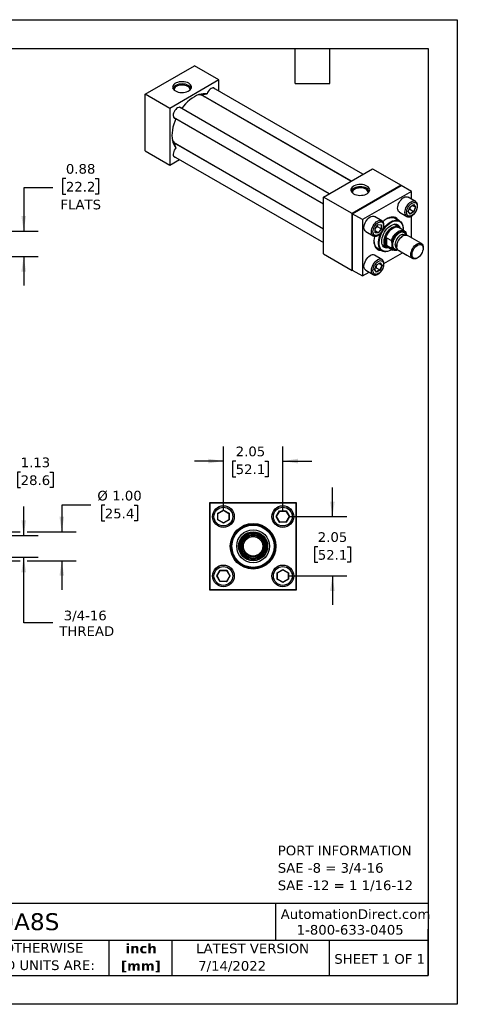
# Model space of a CAD drawing. Header units: inches. Extents: x 0 to 44, y 0 to 34.
# Tile 3 of 3: x 28.9 to 44, y 0 to 34. Entities that reach past the tile are written whole.
import ezdxf

# ---------------------------------------------------------------- set-up
doc = ezdxf.new("R2010")
doc.units = ezdxf.units.IN
doc.header["$LTSCALE"] = 4
doc.header["$MEASUREMENT"] = 0
doc.linetypes.add('SLD-Solid', pattern=[0])
doc.layers.add('DIMENSIONS', color=140, linetype='SLD-Solid', lineweight=25)
doc.layers.add('TEXT', color=140, linetype='SLD-Solid', lineweight=25)
doc.styles.add('SLDTEXTSTYLE0', font='VERDANA.TTF')
doc.styles.add('SLDTEXTSTYLE1', font='VERDANAB.TTF')
doc.dimstyles.new('SLDDIMSTYLE2', dxfattribs={"dimtxt": 0.339844, "dimasz": 0.52, "dimexe": 0, "dimexo": 0.0625, "dimgap": 0.084961, "dimtad": 0, "dimtih": 1, "dimtoh": 1, "dimrnd": 1e-09, "dimzin": 12, "dimdsep": 46, "dimtxsty": 'SLDTEXTSTYLE0', "dimsah": 1, "dimcen": 0.09, "dimadec": 0, "dimazin": 3, "dimtfac": 1, "dimtmove": 0, "dimatfit": 0, "dimfxl": 0, "dimfrac": 2, "dimtolj": 1, "dimtzin": 12, "dimarcsym": 0})
doc.dimstyles.new('SLDDIMSTYLE3', dxfattribs={"dimtxt": 0.339844, "dimasz": 0.52, "dimexe": 0, "dimexo": 0.0625, "dimgap": 0.084961, "dimtad": 0, "dimtih": 1, "dimtoh": 1, "dimrnd": 1e-09, "dimzin": 4, "dimdsep": 46, "dimtxsty": 'SLDTEXTSTYLE0', "dimsah": 1, "dimcen": 0.09, "dimadec": 0, "dimazin": 1, "dimtfac": 1, "dimtmove": 0, "dimatfit": 0, "dimfxl": 0, "dimfrac": 2, "dimtolj": 1, "dimtzin": 12, "dimarcsym": 0})
doc.dimstyles.new('SLDDIMSTYLE4', dxfattribs={"dimtxt": 0.339844, "dimasz": 0.52, "dimexe": 0, "dimexo": 0.0625, "dimgap": 0.084961, "dimtad": 0, "dimtih": 1, "dimtoh": 1, "dimrnd": 1e-09, "dimdsep": 46, "dimtxsty": 'SLDTEXTSTYLE0', "dimsah": 1, "dimcen": 0.09, "dimadec": 0, "dimazin": 2, "dimtfac": 1, "dimtmove": 0, "dimatfit": 0, "dimfxl": 0, "dimfrac": 2, "dimtolj": 1, "dimtzin": 12, "dimarcsym": 0})

# ---------------------------------------------------------------- blocks, each defined once
blk = doc.blocks.new('SW_NOTE_0')
at = {"layer": 'TEXT', "color": 0, "char_height": 0.33333, "attachment_point": 1, "style": 'SLDTEXTSTYLE0'}
for s, insert in [('PORT INFORMATION', (0, 0.423)), ('SAE -8 = 3/4-16', (0, -0.179)), ('SAE -12 = 1 1/16-12', (0, -0.78))]:
    blk.add_mtext(s, dxfattribs=dict(at, insert=insert))
blk = doc.blocks.new('SW_NOTE_0_1')
at = {"layer": 'TEXT', "color": 0, "char_height": 0.3333, "attachment_point": 2, "style": 'SLDTEXTSTYLE1'}
for s, insert in [('inch', (0.5, 0.423)), ('[mm]', (0.489, -0.179))]:
    blk.add_mtext(s, dxfattribs=dict(at, insert=insert))
blk = doc.blocks.new('SW_NOTE_0_2')
at = {"layer": 'TEXT', "color": 0, "char_height": 0.33333, "attachment_point": 1, "style": 'SLDTEXTSTYLE0'}
for s, insert in [('UNLESS OTHERWISE ', (0, 0.423)), ('SPECIFIED UNITS ARE:', (0, -0.179))]:
    blk.add_mtext(s, dxfattribs=dict(at, insert=insert))
blk = doc.blocks.new('_D_2')
at = {"layer": 'DIMENSIONS'}
for p, q in [((26.335, 16.462), (26.335, 18.881)), ((27.46, 16.353), (27.46, 18.881)), ((26.335, 18.381), (25.335, 18.381)), ((27.46, 18.381), (28.469, 18.381)), ((28.93, 18.381), (28.816, 18.381)), ((28.816, 18.381), (28.816, 17.841)), ((29.94, 18.381), (30.054, 18.381)), ((30.054, 18.381), (30.054, 17.841)), ((28.816, 17.841), (28.93, 17.841)), ((30.054, 17.841), (29.94, 17.841))]:
    blk.add_line(p, q, dxfattribs=at)
for points in [[(26.335, 18.381), (25.815, 18.461), (25.815, 18.301)], [(27.46, 18.381), (27.98, 18.301), (27.98, 18.461)]]:
    blk.add_solid(points, dxfattribs=at)
at = {"layer": 'DIMENSIONS', "char_height": 0.3333, "attachment_point": 1, "style": 'SLDTEXTSTYLE0'}
for s, insert in [('1.13', (28.93, 18.881)), ('28.6', (28.93, 18.265))]:
    blk.add_mtext(s, dxfattribs=dict(at, insert=insert))
blk = doc.blocks.new('_D_3')
at = {"layer": 'DIMENSIONS'}
for p, q in [((29.035, 16.192), (29.035, 17.192)), ((27.621, 16.192), (29.535, 16.192)), ((27.621, 15.442), (29.535, 15.442)), ((29.035, 13.171), (29.035, 15.442)), ((30.035, 13.171), (29.035, 13.171))]:
    blk.add_line(p, q, dxfattribs=at)
for points in [[(29.035, 16.192), (29.115, 16.712), (28.955, 16.712)], [(29.035, 15.442), (28.955, 14.922), (29.115, 14.922)]]:
    blk.add_solid(points, dxfattribs=at)
at = {"layer": 'DIMENSIONS', "char_height": 0.3333, "attachment_point": 1, "style": 'SLDTEXTSTYLE0'}
for s, insert in [('3/4-16', (30.418, 13.594)), ('THREAD', (30.263, 13.054))]:
    blk.add_mtext(s, dxfattribs=dict(at, insert=insert))
blk = doc.blocks.new('_D_4')
at = {"layer": 'DIMENSIONS'}
for p, q in [((31.349, 17.232), (30.349, 17.232)), ((30.349, 17.232), (30.349, 16.317)), ((31.834, 17.232), (31.72, 17.232)), ((31.72, 17.232), (31.72, 16.692)), ((32.844, 17.232), (32.958, 17.232)), ((32.958, 17.232), (32.958, 16.692)), ((31.72, 16.692), (31.834, 16.692)), ((32.958, 16.692), (32.844, 16.692)), ((26.116, 16.317), (28.915, 16.317)), ((29.155, 16.317), (30.849, 16.317)), ((26.116, 15.317), (28.915, 15.317)), ((29.155, 15.317), (30.849, 15.317)), ((30.349, 15.317), (30.349, 14.317))]:
    blk.add_line(p, q, dxfattribs=at)
for points in [[(30.349, 16.317), (30.429, 16.837), (30.269, 16.837)], [(30.349, 15.317), (30.269, 14.797), (30.429, 14.797)]]:
    blk.add_solid(points, dxfattribs=at)
at = {"layer": 'DIMENSIONS', "char_height": 0.3333, "attachment_point": 1, "style": 'SLDTEXTSTYLE0'}
for s, insert in [('%%c', (31.577, 17.732)), ('1.00', (32.09, 17.732)), ('25.4', (31.834, 17.116))]:
    blk.add_mtext(s, dxfattribs=dict(at, insert=insert))
blk = doc.blocks.new('_D_6')
at = {"layer": 'DIMENSIONS'}
for p, q in [((35.928, 17.042), (35.928, 19.259)), ((37.978, 17.042), (37.978, 19.259)), ((35.928, 18.759), (34.928, 18.759)), ((36.352, 18.759), (36.238, 18.759)), ((36.238, 18.759), (36.238, 18.219)), ((37.362, 18.759), (37.476, 18.759)), ((37.476, 18.759), (37.476, 18.219)), ((37.978, 18.759), (38.978, 18.759)), ((36.238, 18.219), (36.352, 18.219)), ((37.476, 18.219), (37.362, 18.219))]:
    blk.add_line(p, q, dxfattribs=at)
for points in [[(35.928, 18.759), (35.408, 18.839), (35.408, 18.679)], [(37.978, 18.759), (38.498, 18.679), (38.498, 18.839)]]:
    blk.add_solid(points, dxfattribs=at)
at = {"layer": 'DIMENSIONS', "char_height": 0.3333, "attachment_point": 1, "style": 'SLDTEXTSTYLE0'}
for s, insert in [('2.05', (36.352, 19.259)), ('52.1', (36.352, 18.643))]:
    blk.add_mtext(s, dxfattribs=dict(at, insert=insert))
blk = doc.blocks.new('_D_7')
at = {"layer": 'DIMENSIONS'}
for p, q in [((39.69, 16.842), (39.69, 17.842)), ((38.178, 16.842), (40.19, 16.842)), ((39.185, 15.803), (39.071, 15.803)), ((39.071, 15.803), (39.071, 15.263)), ((40.195, 15.803), (40.309, 15.803)), ((40.309, 15.803), (40.309, 15.263)), ((39.071, 15.263), (39.185, 15.263)), ((40.309, 15.263), (40.195, 15.263)), ((38.178, 14.792), (40.19, 14.792)), ((39.69, 14.792), (39.69, 13.792))]:
    blk.add_line(p, q, dxfattribs=at)
for points in [[(39.69, 16.842), (39.77, 17.362), (39.61, 17.362)], [(39.69, 14.792), (39.61, 14.272), (39.77, 14.272)]]:
    blk.add_solid(points, dxfattribs=at)
at = {"layer": 'DIMENSIONS', "char_height": 0.3333, "attachment_point": 1, "style": 'SLDTEXTSTYLE0'}
for s, insert in [('2.05', (39.185, 16.302)), ('52.1', (39.185, 15.686))]:
    blk.add_mtext(s, dxfattribs=dict(at, insert=insert))
blk = doc.blocks.new('_D_10')
at = {"layer": 'DIMENSIONS'}
for p, q in [((30.491, 28.517), (30.377, 28.517)), ((30.377, 28.517), (30.377, 27.977)), ((31.501, 28.517), (31.615, 28.517)), ((31.615, 28.517), (31.615, 27.977)), ((30.035, 28.199), (29.035, 28.199)), ((29.035, 28.199), (29.035, 26.7)), ((30.377, 27.977), (30.491, 27.977)), ((31.615, 27.977), (31.501, 27.977)), ((26.535, 26.7), (29.535, 26.7)), ((26.535, 25.825), (29.535, 25.825)), ((29.035, 25.825), (29.035, 24.825))]:
    blk.add_line(p, q, dxfattribs=at)
for points in [[(29.035, 26.7), (29.115, 27.22), (28.955, 27.22)], [(29.035, 25.825), (28.955, 25.305), (29.115, 25.305)]]:
    blk.add_solid(points, dxfattribs=at)
at = {"layer": 'DIMENSIONS', "char_height": 0.3333, "attachment_point": 1, "style": 'SLDTEXTSTYLE0'}
for s, insert in [('0.88', (30.491, 29.016)), ('22.2', (30.491, 28.4)), ('FLATS', (30.304, 27.784))]:
    blk.add_mtext(s, dxfattribs=dict(at, insert=insert))

msp = doc.modelspace()

# ---------------------------------------------------------------- linework, layer by layer
at = {"color": 7, "linetype": 'SLD-Solid'}
for p, q in [((0, 34), (44, 34)), ((44, 34), (44, 0)), ((44, 0), (0, 0))]:
    msp.add_line(p, q, dxfattribs=at)
for p, q in [((33.227, 31.428), (34.925, 32.408)), ((35.773, 31.918), (34.925, 32.408)), ((35.773, 31.918), (34.076, 30.938)), ((40.739, 28.661), (35.569, 31.646)), ((35.773, 31.528), (35.773, 31.918)), ((33.227, 29.468), (33.227, 31.428)), ((34.076, 30.938), (33.227, 31.428)), ((35.221, 31.385), (40.339, 28.431)), ((40.329, 28.425), (35.241, 31.363)), ((35.32, 31.317), (35.287, 31.347)), ((39.579, 27.992), (34.409, 30.977)), ((35.67, 31.115), (35.666, 31.128)), ((35.773, 31.055), (35.773, 31.066)), ((34.076, 30.938), (34.076, 28.978)), ((34.209, 30.63), (39.379, 27.646)), ((39.379, 26.768), (34.261, 29.723)), ((34.291, 29.717), (39.379, 26.779)), ((34.327, 29.685), (34.37, 29.671)), ((33.227, 29.468), (34.076, 28.978)), ((34.209, 29.291), (39.379, 26.306)), ((34.706, 29.466), (34.72, 29.469)), ((34.813, 29.404), (34.823, 29.41)), ((34.076, 28.978), (34.413, 29.173)), ((39.379, 27.877), (41.076, 28.856)), ((41.076, 28.856), (42.066, 28.285)), ((42.066, 28.285), (40.369, 27.305)), ((40.375, 27.302), (42.061, 28.275)), ((42.414, 28.071), (42.061, 28.275)), ((42.066, 28.272), (42.066, 28.285)), ((42.414, 28.071), (40.728, 27.098)), ((42.414, 27.81), (42.414, 28.071)), ((39.379, 25.917), (39.379, 27.877)), ((40.369, 27.305), (39.379, 27.877)), ((42.556, 27.728), (42.301, 27.875)), ((42.306, 27.378), (42.37, 27.543)), ((42.308, 27.381), (42.371, 27.541)), ((42.37, 27.543), (42.498, 27.617)), ((42.371, 27.541), (42.495, 27.613)), ((42.552, 27.525), (42.448, 27.585)), ((42.492, 27.611), (42.552, 27.525)), ((42.498, 27.617), (42.562, 27.526)), ((42.551, 27.731), (42.556, 27.728)), ((40.369, 27.305), (40.369, 25.345)), ((40.728, 27.098), (40.375, 27.302)), ((40.375, 25.355), (40.375, 27.302)), ((41.396, 27.059), (41.141, 27.206)), ((42.001, 27.355), (42.256, 27.209)), ((42.37, 27.287), (42.306, 27.378)), ((42.369, 27.295), (42.309, 27.382)), ((42.357, 27.445), (42.329, 27.433)), ((42.491, 27.368), (42.357, 27.445)), ((42.491, 27.368), (42.368, 27.297)), ((42.498, 27.361), (42.37, 27.287)), ((42.414, 26.471), (42.414, 27.216)), ((42.552, 27.525), (42.491, 27.368)), ((42.562, 27.526), (42.498, 27.361)), ((40.728, 27.098), (40.728, 25.151)), ((41.164, 26.793), (41.274, 26.93)), ((41.165, 26.793), (41.273, 26.927)), ((41.238, 26.883), (41.242, 26.853)), ((41.273, 26.926), (41.378, 26.917)), ((41.274, 26.93), (41.385, 26.92)), ((41.376, 26.917), (41.376, 26.776)), ((41.385, 26.92), (41.385, 26.773)), ((41.958, 26.849), (41.809, 26.935)), ((42.005, 27.053), (41.81, 27.166)), ((40.841, 26.686), (41.096, 26.539)), ((41.164, 26.645), (41.164, 26.793)), ((41.274, 26.635), (41.164, 26.645)), ((41.166, 26.65), (41.166, 26.793)), ((41.27, 26.644), (41.166, 26.704)), ((41.27, 26.644), (41.166, 26.653)), ((41.376, 26.776), (41.242, 26.853)), ((41.376, 26.776), (41.27, 26.644)), ((41.385, 26.773), (41.274, 26.635)), ((42.167, 26.714), (41.977, 26.824)), ((42.126, 26.536), (42.102, 26.522)), ((42.129, 26.765), (42.129, 26.778)), ((42.189, 26.561), (42.171, 26.572)), ((42.76, 26.271), (42.276, 26.551)), ((41.409, 26.243), (41.558, 26.156)), ((41.518, 26.257), (41.518, 26.414)), ((41.554, 26.471), (41.726, 26.371)), ((41.554, 26.471), (41.554, 26.2)), ((41.726, 26.101), (41.554, 26.2)), ((41.748, 26.171), (41.748, 26.275)), ((41.914, 26.196), (41.914, 26.168)), ((39.379, 25.917), (40.369, 25.345)), ((41.396, 25.72), (41.141, 25.867)), ((41.21, 26.127), (41.406, 26.014)), ((41.469, 25.579), (42.114, 25.951)), ((41.59, 26.153), (41.78, 26.044)), ((41.705, 26.044), (41.717, 26.051)), ((41.905, 26.112), (41.923, 26.101)), ((41.976, 26.031), (42.46, 25.752)), ((42.001, 26.016), (42.256, 25.869)), ((42.822, 26.108), (42.822, 26.134)), ((41.147, 25.37), (41.21, 25.534)), ((41.149, 25.372), (41.211, 25.533)), ((41.21, 25.534), (41.338, 25.608)), ((41.211, 25.532), (41.335, 25.604)), ((41.392, 25.517), (41.288, 25.577)), ((41.392, 25.517), (41.331, 25.359)), ((41.332, 25.602), (41.392, 25.517)), ((41.338, 25.608), (41.402, 25.517)), ((41.402, 25.517), (41.338, 25.353)), ((42.61, 25.767), (42.632, 25.779)), ((40.369, 25.345), (40.38, 25.352)), ((40.375, 25.355), (40.728, 25.151)), ((40.728, 25.151), (40.954, 25.282)), ((40.841, 25.347), (41.096, 25.2)), ((41.101, 25.197), (41.096, 25.2)), ((41.21, 25.279), (41.147, 25.37)), ((41.21, 25.287), (41.149, 25.373)), ((41.197, 25.436), (41.169, 25.425)), ((41.197, 25.436), (41.331, 25.359)), ((41.331, 25.359), (41.209, 25.288)), ((41.338, 25.353), (41.21, 25.279)), ((35.453, 17.317), (35.453, 14.317)), ((38.453, 17.317), (35.453, 17.317)), ((35.463, 17.307), (35.463, 14.327)), ((38.443, 17.307), (35.463, 17.307)), ((35.732, 16.955), (35.928, 17.068)), ((35.74, 16.951), (35.928, 17.059)), ((35.928, 17.068), (36.123, 16.955)), ((35.928, 17.068), (35.928, 17.059)), ((35.928, 17.059), (36.115, 16.951)), ((37.752, 16.842), (37.865, 17.038)), ((37.761, 16.842), (37.87, 17.03)), ((37.865, 17.038), (38.091, 17.038)), ((37.87, 17.03), (37.865, 17.038)), ((37.87, 17.03), (38.086, 17.03)), ((38.091, 17.038), (38.086, 17.03)), ((38.086, 17.03), (38.194, 16.842)), ((38.091, 17.038), (38.204, 16.842)), ((38.443, 14.327), (38.443, 17.307)), ((38.453, 14.317), (38.453, 17.317)), ((35.732, 16.729), (35.732, 16.955)), ((35.732, 16.955), (35.74, 16.951)), ((35.74, 16.734), (35.732, 16.729)), ((35.928, 16.617), (35.732, 16.729)), ((35.74, 16.734), (35.74, 16.951)), ((35.928, 16.626), (35.74, 16.734)), ((36.115, 16.734), (35.928, 16.626)), ((36.123, 16.729), (35.928, 16.617)), ((36.123, 16.955), (36.115, 16.951)), ((36.115, 16.951), (36.115, 16.734)), ((36.123, 16.729), (36.115, 16.734)), ((36.123, 16.955), (36.123, 16.729)), ((37.865, 16.647), (37.752, 16.842)), ((37.752, 16.842), (37.761, 16.842)), ((37.87, 16.655), (37.761, 16.842)), ((38.194, 16.842), (38.086, 16.655)), ((38.204, 16.842), (38.091, 16.647)), ((38.204, 16.842), (38.194, 16.842)), ((35.928, 16.617), (35.928, 16.626)), ((37.865, 16.647), (37.87, 16.655)), ((38.091, 16.647), (37.865, 16.647)), ((38.086, 16.655), (37.87, 16.655)), ((38.091, 16.647), (38.086, 16.655)), ((36.484, 15.697), (36.484, 15.938)), ((36.515, 15.738), (36.515, 15.897)), ((37.39, 15.897), (37.39, 15.738)), ((37.422, 15.938), (37.422, 15.697)), ((35.702, 14.792), (35.815, 14.988)), ((35.711, 14.792), (35.82, 14.98)), ((35.815, 14.988), (36.041, 14.988)), ((35.815, 14.988), (35.82, 14.98)), ((35.82, 14.98), (36.036, 14.98)), ((36.041, 14.988), (36.036, 14.98)), ((36.036, 14.98), (36.144, 14.792)), ((36.041, 14.988), (36.154, 14.792)), ((37.782, 14.905), (37.978, 15.018)), ((37.79, 14.901), (37.978, 15.009)), ((37.978, 15.018), (38.173, 14.905)), ((37.978, 15.018), (37.978, 15.009)), ((37.978, 15.009), (38.165, 14.901)), ((35.815, 14.597), (35.702, 14.792)), ((35.702, 14.792), (35.711, 14.792)), ((35.82, 14.605), (35.711, 14.792)), ((36.144, 14.792), (36.036, 14.605)), ((36.154, 14.792), (36.041, 14.597)), ((36.154, 14.792), (36.144, 14.792)), ((37.782, 14.679), (37.782, 14.905)), ((37.782, 14.905), (37.79, 14.901)), ((37.782, 14.679), (37.79, 14.684)), ((37.978, 14.567), (37.782, 14.679)), ((37.79, 14.684), (37.79, 14.901)), ((37.978, 14.576), (37.79, 14.684)), ((38.165, 14.684), (37.978, 14.576)), ((38.173, 14.679), (37.978, 14.567)), ((38.165, 14.901), (38.173, 14.905)), ((38.165, 14.901), (38.165, 14.684)), ((38.173, 14.679), (38.165, 14.684)), ((38.173, 14.905), (38.173, 14.679)), ((35.453, 14.317), (38.453, 14.317)), ((35.463, 14.327), (38.443, 14.327)), ((35.815, 14.597), (35.82, 14.605)), ((36.041, 14.597), (35.815, 14.597)), ((36.036, 14.605), (35.82, 14.605)), ((36.036, 14.605), (36.041, 14.597)), ((37.978, 14.567), (37.978, 14.576))]:
    msp.add_line(p, q)
at = {"flags": 128}
for points in [[(34.73, 31.805), (34.684, 31.827), (34.631, 31.844), (34.575, 31.855), (34.515, 31.86), (34.455, 31.858), (34.397, 31.85), (34.342, 31.836), (34.293, 31.817), (34.251, 31.792), (34.217, 31.764), (34.193, 31.732), (34.179, 31.699), (34.176, 31.664), (34.185, 31.63), (34.204, 31.597), (34.233, 31.567), (34.271, 31.54), (34.317, 31.518), (34.369, 31.501), (34.426, 31.491), (34.485, 31.486), (34.545, 31.487), (34.603, 31.495), (34.658, 31.509), (34.708, 31.529), (34.75, 31.553), (34.784, 31.582), (34.808, 31.613), (34.822, 31.647), (34.824, 31.681), (34.816, 31.716), (34.797, 31.748), (34.768, 31.779), (34.73, 31.805)], [(34.715, 31.731), (34.669, 31.753), (34.616, 31.769), (34.559, 31.779), (34.5, 31.782), (34.441, 31.779), (34.384, 31.769), (34.332, 31.753), (34.286, 31.731), (34.248, 31.705), (34.22, 31.674), (34.203, 31.642), (34.197, 31.607), (34.197, 31.606)], [(34.695, 31.697), (34.652, 31.717), (34.602, 31.732), (34.549, 31.741), (34.493, 31.743), (34.438, 31.739), (34.385, 31.729), (34.338, 31.713), (34.296, 31.691), (34.263, 31.665), (34.24, 31.636), (34.227, 31.605), (34.226, 31.573)], [(35.64, 31.605), (35.622, 31.628), (35.598, 31.642), (35.568, 31.646), (35.535, 31.64), (35.5, 31.623), (35.465, 31.597), (35.433, 31.564), (35.405, 31.524), (35.381, 31.481), (35.365, 31.436)], [(35.365, 31.436), (35.298, 31.445), (35.228, 31.444), (35.155, 31.433), (35.08, 31.412), (35.002, 31.381), (34.925, 31.34), (34.847, 31.291), (34.769, 31.233), (34.694, 31.167), (34.621, 31.093), (34.551, 31.013), (34.484, 30.927)], [(35.209, 31.393), (35.15, 31.411), (35.099, 31.418)], [(34.48, 30.935), (34.468, 30.953), (34.445, 30.97), (34.416, 30.977), (34.384, 30.973), (34.349, 30.959), (34.314, 30.935), (34.281, 30.903), (34.252, 30.865), (34.227, 30.822), (34.209, 30.778), (34.198, 30.733), (34.195, 30.691), (34.2, 30.654), (34.213, 30.624), (34.233, 30.603), (34.259, 30.591), (34.28, 30.589)], [(34.289, 30.59), (34.248, 30.489), (34.214, 30.389), (34.187, 30.289), (34.167, 30.19), (34.156, 30.094), (34.152, 30.002), (34.156, 29.914), (34.167, 29.832), (34.187, 29.756), (34.214, 29.687), (34.248, 29.626), (34.289, 29.573)], [(34.172, 29.812), (34.203, 29.771), (34.249, 29.729)], [(34.289, 29.573), (34.259, 29.536), (34.233, 29.494), (34.213, 29.45), (34.2, 29.405), (34.195, 29.362), (34.198, 29.324), (34.209, 29.292), (34.227, 29.268), (34.252, 29.254), (34.28, 29.25)], [(40.881, 28.254), (40.835, 28.276), (40.783, 28.293), (40.726, 28.304), (40.667, 28.309), (40.607, 28.307), (40.549, 28.299), (40.494, 28.285), (40.445, 28.266), (40.402, 28.241), (40.369, 28.213), (40.344, 28.181), (40.331, 28.147), (40.328, 28.113), (40.336, 28.079), (40.355, 28.046), (40.384, 28.016), (40.423, 27.989), (40.469, 27.967), (40.521, 27.95), (40.578, 27.939), (40.637, 27.934), (40.697, 27.936), (40.755, 27.944), (40.81, 27.958), (40.859, 27.977), (40.902, 28.002), (40.935, 28.03), (40.96, 28.062), (40.973, 28.096), (40.976, 28.13), (40.968, 28.164), (40.949, 28.197), (40.92, 28.227), (40.881, 28.254)], [(40.866, 28.18), (40.82, 28.202), (40.768, 28.218), (40.711, 28.228), (40.652, 28.231), (40.593, 28.228), (40.536, 28.218), (40.484, 28.202), (40.438, 28.18), (40.4, 28.153), (40.372, 28.123), (40.355, 28.09), (40.349, 28.056), (40.349, 28.055)], [(40.846, 28.146), (40.803, 28.166), (40.754, 28.181), (40.7, 28.19), (40.645, 28.192), (40.59, 28.188), (40.537, 28.178), (40.489, 28.161), (40.448, 28.14), (40.415, 28.114), (40.392, 28.085), (40.379, 28.053), (40.378, 28.021)], [(42.001, 27.355), (42.001, 27.355), (41.975, 27.377), (41.955, 27.408), (41.943, 27.447), (41.939, 27.493), (41.943, 27.543), (41.955, 27.596), (41.975, 27.65), (42.001, 27.702), (42.033, 27.751), (42.07, 27.795), (42.11, 27.832), (42.151, 27.86), (42.192, 27.879), (42.232, 27.888), (42.269, 27.887), (42.301, 27.875)], [(42.256, 27.208), (42.256, 27.209), (42.229, 27.23), (42.21, 27.261), (42.198, 27.3), (42.193, 27.346), (42.198, 27.396), (42.21, 27.449), (42.229, 27.503), (42.256, 27.555), (42.288, 27.604), (42.324, 27.648), (42.364, 27.685), (42.406, 27.713), (42.447, 27.732), (42.487, 27.742), (42.523, 27.74), (42.551, 27.731)], [(40.841, 26.686), (40.841, 26.686), (40.815, 26.708), (40.795, 26.739), (40.783, 26.778), (40.779, 26.823), (40.783, 26.874), (40.795, 26.926), (40.815, 26.98), (40.841, 27.032), (40.874, 27.081), (40.91, 27.125), (40.95, 27.162), (40.991, 27.191), (41.033, 27.21), (41.073, 27.219), (41.109, 27.218), (41.141, 27.206)], [(41.099, 26.538), (41.096, 26.539), (41.07, 26.561), (41.05, 26.592), (41.038, 26.631), (41.034, 26.676), (41.038, 26.727), (41.05, 26.779), (41.07, 26.833), (41.096, 26.885), (41.128, 26.935), (41.165, 26.978), (41.205, 27.015), (41.246, 27.044), (41.287, 27.063), (41.327, 27.072), (41.364, 27.071), (41.396, 27.059)], [(41.741, 26.066), (41.688, 26.035), (41.631, 26.011), (41.575, 25.998), (41.523, 25.994), (41.474, 26.002), (41.43, 26.019), (41.391, 26.046), (41.359, 26.082), (41.334, 26.128), (41.316, 26.181), (41.306, 26.24), (41.304, 26.306), (41.31, 26.375), (41.324, 26.448), (41.346, 26.522), (41.374, 26.596), (41.41, 26.669), (41.451, 26.739), (41.498, 26.805), (41.549, 26.866), (41.603, 26.919), (41.659, 26.966), (41.717, 27.004), (41.717, 27.004)], [(41.396, 27.059), (41.396, 27.059), (41.4, 27.057)], [(41.642, 26.123), (41.617, 26.117), (41.571, 26.113), (41.528, 26.118), (41.49, 26.134), (41.457, 26.159), (41.431, 26.194), (41.411, 26.236), (41.4, 26.286), (41.396, 26.342), (41.4, 26.402), (41.411, 26.465), (41.431, 26.53), (41.457, 26.595), (41.49, 26.658), (41.528, 26.718), (41.571, 26.773), (41.617, 26.822), (41.666, 26.864), (41.717, 26.898), (41.767, 26.922), (41.816, 26.937), (41.862, 26.942), (41.905, 26.936), (41.944, 26.92), (41.976, 26.895), (42.003, 26.86), (42.022, 26.818), (42.029, 26.794)], [(41.969, 27.074), (41.947, 27.105), (41.912, 27.14), (41.87, 27.166), (41.824, 27.181), (41.772, 27.187), (41.718, 27.182), (41.66, 27.167), (41.601, 27.142), (41.541, 27.108), (41.482, 27.064), (41.435, 27.023)], [(41.436, 26.757), (41.438, 26.759), (41.485, 26.825), (41.536, 26.885), (41.591, 26.939), (41.648, 26.985), (41.705, 27.023), (41.763, 27.052), (41.82, 27.071), (41.874, 27.08), (41.926, 27.079), (41.973, 27.068), (42.015, 27.047), (42.052, 27.016), (42.082, 26.976), (42.105, 26.928), (42.12, 26.873), (42.128, 26.811), (42.129, 26.778)], [(41.476, 26.34), (41.48, 26.397), (41.492, 26.458), (41.512, 26.52), (41.538, 26.581), (41.572, 26.64), (41.61, 26.695), (41.653, 26.745), (41.699, 26.788), (41.746, 26.822), (41.794, 26.848), (41.841, 26.863), (41.886, 26.868), (41.927, 26.863), (41.963, 26.847), (41.993, 26.821), (42.003, 26.808)], [(41.562, 27.121), (41.612, 27.145), (41.669, 27.164), (41.724, 27.174), (41.776, 27.172), (41.824, 27.161), (41.867, 27.14), (41.897, 27.115)], [(41.717, 27.004), (41.774, 27.032), (41.83, 27.051), (41.884, 27.059), (41.935, 27.057), (41.982, 27.045), (42.023, 27.023), (42.059, 26.991), (42.088, 26.95), (42.109, 26.901), (42.123, 26.844), (42.129, 26.782), (42.129, 26.736)], [(41.935, 26.863), (41.931, 26.908), (41.929, 26.924)], [(41.146, 26.522), (41.145, 26.518), (41.131, 26.443), (41.125, 26.371), (41.127, 26.303), (41.137, 26.241), (41.155, 26.186), (41.18, 26.138), (41.212, 26.098), (41.251, 26.068), (41.295, 26.047), (41.344, 26.037), (41.369, 26.035)], [(41.705, 26.044), (41.648, 26.015), (41.591, 25.996), (41.536, 25.987), (41.485, 25.988), (41.438, 25.999), (41.395, 26.021), (41.359, 26.051), (41.329, 26.091), (41.306, 26.139), (41.29, 26.194), (41.282, 26.256), (41.282, 26.323), (41.29, 26.394), (41.306, 26.467), (41.329, 26.542), (41.359, 26.616), (41.386, 26.672)], [(41.518, 26.414), (41.534, 26.476), (41.558, 26.538), (41.589, 26.598), (41.625, 26.655), (41.667, 26.707), (41.712, 26.753), (41.759, 26.79), (41.807, 26.817), (41.855, 26.835), (41.9, 26.842), (41.941, 26.838), (41.977, 26.824)], [(41.726, 26.371), (41.75, 26.432), (41.78, 26.492), (41.817, 26.548), (41.858, 26.599), (41.903, 26.644), (41.949, 26.68), (41.997, 26.708), (42.044, 26.725), (42.088, 26.732), (42.13, 26.729), (42.166, 26.715), (42.197, 26.691), (42.221, 26.657)], [(41.748, 26.275), (41.761, 26.334), (41.781, 26.394), (41.809, 26.453), (41.843, 26.51), (41.883, 26.561), (41.926, 26.605), (41.972, 26.642), (42.019, 26.669), (42.065, 26.685), (42.108, 26.691), (42.148, 26.685), (42.182, 26.669), (42.21, 26.642), (42.23, 26.605), (42.243, 26.561)], [(42.169, 26.572), (42.164, 26.575), (42.132, 26.584), (42.096, 26.581), (42.058, 26.569), (42.018, 26.546), (41.98, 26.514), (41.944, 26.475), (41.912, 26.43), (41.886, 26.381), (41.866, 26.331), (41.854, 26.281), (41.85, 26.233)], [(41.976, 26.031), (41.976, 26.031), (41.949, 26.053), (41.93, 26.084), (41.918, 26.123), (41.914, 26.168), (41.918, 26.218), (41.93, 26.271), (41.949, 26.325), (41.976, 26.377), (42.008, 26.426), (42.045, 26.47), (42.084, 26.507), (42.126, 26.536), (42.167, 26.555), (42.207, 26.564), (42.244, 26.563), (42.276, 26.551)], [(41.298, 26.076), (41.283, 26.081), (41.241, 26.103), (41.204, 26.134), (41.173, 26.174), (41.15, 26.222), (41.134, 26.278), (41.126, 26.341), (41.125, 26.364)], [(41.617, 26.138), (41.61, 26.139), (41.572, 26.15), (41.538, 26.171), (41.512, 26.201), (41.492, 26.24), (41.48, 26.287), (41.476, 26.34)], [(42.397, 25.889), (42.402, 25.939), (42.414, 25.992), (42.433, 26.046), (42.46, 26.098), (42.492, 26.147), (42.528, 26.191), (42.568, 26.228), (42.61, 26.257), (42.651, 26.276), (42.691, 26.285), (42.727, 26.283), (42.76, 26.271), (42.786, 26.249), (42.806, 26.218), (42.818, 26.179), (42.822, 26.134), (42.822, 26.134)], [(42.442, 25.889), (42.446, 25.937), (42.458, 25.988), (42.478, 26.039), (42.505, 26.088), (42.537, 26.134), (42.573, 26.173), (42.612, 26.205), (42.652, 26.228), (42.691, 26.241), (42.727, 26.243), (42.759, 26.235), (42.785, 26.216), (42.805, 26.188), (42.818, 26.151), (42.822, 26.108), (42.818, 26.06), (42.805, 26.01), (42.785, 25.958), (42.759, 25.909), (42.727, 25.864), (42.691, 25.824), (42.652, 25.792), (42.612, 25.769), (42.573, 25.756), (42.537, 25.754), (42.505, 25.762), (42.478, 25.781), (42.458, 25.809), (42.446, 25.846), (42.442, 25.889)], [(40.841, 25.347), (40.841, 25.347), (40.815, 25.369), (40.795, 25.4), (40.783, 25.439), (40.779, 25.484), (40.783, 25.534), (40.795, 25.587), (40.815, 25.641), (40.841, 25.693), (40.874, 25.742), (40.91, 25.786), (40.95, 25.823), (40.991, 25.852)], [(41.479, 26.145), (41.494, 26.151), (41.535, 26.17)], [(41.951, 26.051), (41.949, 26.05), (41.903, 26.033), (41.858, 26.026), (41.817, 26.029), (41.78, 26.043), (41.75, 26.067), (41.726, 26.101)], [(42.001, 26.016), (42.001, 26.016), (41.997, 26.019)], [(42.256, 25.869), (42.256, 25.869), (42.252, 25.872)], [(42.61, 25.767), (42.61, 25.767), (42.568, 25.747), (42.528, 25.738), (42.492, 25.74), (42.46, 25.752), (42.433, 25.774), (42.414, 25.805), (42.402, 25.844), (42.397, 25.889)], [(41.096, 25.2), (41.096, 25.2), (41.07, 25.222), (41.05, 25.253), (41.038, 25.292), (41.034, 25.337), (41.038, 25.387), (41.05, 25.44), (41.07, 25.494), (41.096, 25.546), (41.128, 25.595), (41.165, 25.639), (41.205, 25.676), (41.246, 25.705)]]:
    msp.add_lwpolyline(points, dxfattribs=at)
for centre, radius in [((35.928, 16.842), 0.375), ((37.978, 16.842), 0.375), ((36.953, 15.817), 0.788), ((36.953, 15.817), 0.758), ((36.953, 15.817), 0.75), ((36.953, 15.817), 0.729), ((36.953, 15.817), 0.567), ((36.953, 15.817), 0.501), ((36.953, 15.817), 0.5), ((36.953, 15.817), 0.375), ((36.953, 15.817), 0.336), ((35.928, 14.792), 0.375), ((37.978, 14.792), 0.375)]:
    msp.add_circle(centre, radius)
for centre, radius, start, end in [((34.644, 31.576), 0.131, 358.401, 67.0468), ((34.655, 31.595), 0.149, 4.2216, 66.3757), ((35.07, 31.058), 0.349, 60.7459, 90.6682), ((35.284, 31.431), 0.0835, 206.8885, 225.473), ((35.278, 31.434), 0.084, 255.9177, 273.0683), ((34.465, 30.013), 0.344, 209.0984, 239.4983), ((34.253, 29.646), 0.0835, 74.5167, 93.1037), ((34.247, 29.649), 0.084, 26.9236, 44.0869), ((40.795, 28.025), 0.131, 358.401, 67.0468), ((40.807, 28.044), 0.149, 4.2216, 66.3757), ((41.79, 26.783), 0.197, 14.6173, 48.6879), ((42.32, 26.178), 0.407, 122.5299, 177.4754), ((41.872, 26.335), 0.362, 167.446, 192.554), ((41.672, 26.286), 0.156, 190.9013, 238.4249), ((41.982, 26.219), 0.132, 174.0114, 234.6991), ((41.079, 25.729), 0.151, 65.6929, 125.6176), ((41.532, 26.335), 0.197, 251.3162, 285.3894), ((41.89, 26.184), 0.143, 184.9239, 294.3257), ((41.334, 25.582), 0.151, 65.9871, 125.5919), ((36.953, 15.817), 0.484, 25.321, 154.679), ((36.953, 15.817), 0.445, 10.2745, 169.7255), ((36.953, 15.817), 0.484, 165.579, 194.421), ((36.953, 15.817), 0.445, 190.2745, 349.7255), ((36.953, 15.817), 0.484, 345.579, 14.421), ((36.953, 15.817), 0.484, 205.321, 334.679)]:
    msp.add_arc(centre, radius, start, end)
for centre, major_axis, ratio, start_param, end_param in [((42.365, 27.545), (0.00514, -0.0044), 0.218355, 0.076754, 0.708725), ((42.493, 27.619), (0.00158, 0.00714), 0.697855, 3.709862, 4.495341), ((42.302, 27.381), (0.0069, 0.00084), 0.565702, 5.357412, 5.989383), ((42.365, 27.29), (0.00158, 0.00714), 0.697855, 4.495341, 5.714916), ((42.493, 27.364), (0.00514, -0.0044), 0.218355, 0.708725, 2.279522), ((42.557, 27.528), (0.0069, 0.00084), 0.565702, 3.786616, 5.357412), ((41.27, 26.933), (-0.00272, 0.00639), 0.565779, 3.435482, 4.067474), ((41.38, 26.923), (0.00539, 0.00494), 0.697843, 3.709805, 4.929575), ((41.159, 26.795), (0.00638, -0.00225), 0.218224, 5.57449, 6.206482), ((41.159, 26.648), (0.00539, 0.00494), 0.697843, 4.929575, 5.714973), ((41.27, 26.638), (-0.00272, 0.00639), 0.565779, 4.067474, 5.63827), ((41.38, 26.775), (0.00638, -0.00225), 0.218224, 4.003694, 5.57449), ((41.206, 25.537), (0.00514, -0.0044), 0.218355, 0.076754, 0.708725), ((41.334, 25.611), (0.00158, 0.00714), 0.697855, 3.709862, 4.495341), ((41.397, 25.52), (0.0069, 0.00084), 0.565702, 3.786616, 5.357412), ((41.142, 25.372), (0.0069, 0.00084), 0.565702, 5.357412, 5.989383), ((41.206, 25.281), (0.00158, 0.00714), 0.697855, 4.495341, 5.714916), ((41.334, 25.355), (0.00514, -0.0044), 0.218355, 0.708725, 2.279522)]:
    msp.add_ellipse(centre, major_axis=major_axis, ratio=ratio, start_param=start_param, end_param=end_param)
for points, knots in [([(35.365, 31.436), (35.347, 31.433), (35.33, 31.43), (35.298, 31.424), (35.284, 31.421), (35.256, 31.415), (35.243, 31.411), (35.227, 31.405), (35.222, 31.403), (35.214, 31.398), (35.211, 31.395), (35.209, 31.393)], [0, 0, 0, 0, 0.25, 0.25, 0.5, 0.5, 0.75, 0.75, 0.875, 0.875, 1, 1, 1, 1]), ([(34.289, 29.573), (34.283, 29.59), (34.277, 29.606), (34.266, 29.636), (34.261, 29.651), (34.253, 29.678), (34.25, 29.691), (34.247, 29.708), (34.247, 29.713), (34.247, 29.722), (34.247, 29.726), (34.249, 29.729)], [0, 0, 0, 0, 0.25, 0.25, 0.5, 0.5, 0.75, 0.75, 0.875, 0.875, 1, 1, 1, 1]), ([(42.25, 27.346), (42.25, 27.402), (42.269, 27.467), (42.338, 27.587), (42.385, 27.636), (42.483, 27.692), (42.529, 27.697), (42.598, 27.657), (42.618, 27.614), (42.618, 27.558)], [0, 0, 0, 0, 0.25, 0.25, 0.5, 0.5, 0.75, 0.75, 1, 1, 1, 1]), ([(42.618, 27.558), (42.618, 27.502), (42.598, 27.437), (42.529, 27.317), (42.483, 27.268), (42.385, 27.212), (42.338, 27.207), (42.269, 27.247), (42.25, 27.29), (42.25, 27.346)], [0, 0, 0, 0, 0.25, 0.25, 0.5, 0.5, 0.75, 0.75, 1, 1, 1, 1]), ([(42.391, 27.553), (42.386, 27.543), (42.367, 27.511), (42.361, 27.472), (42.357, 27.445)], [0, 0, 0, 0, 0.298773, 1, 1, 1, 1]), ([(42.57, 27.373), (42.579, 27.389), (42.591, 27.412), (42.605, 27.447), (42.615, 27.477), (42.624, 27.512), (42.629, 27.547), (42.63, 27.583), (42.627, 27.617), (42.619, 27.65), (42.605, 27.68), (42.585, 27.706), (42.566, 27.723), (42.553, 27.729), (42.549, 27.73)], [0, 0, 0, 0, 0.1178863, 0.1657439, 0.2444687, 0.3250708, 0.410529, 0.498695, 0.588966, 0.6808449, 0.7740742, 0.8689418, 0.9670413, 1, 1, 1, 1]), ([(42.257, 27.209), (42.266, 27.204), (42.285, 27.194), (42.318, 27.19), (42.354, 27.193), (42.391, 27.203), (42.426, 27.221), (42.461, 27.244), (42.491, 27.27), (42.517, 27.298), (42.538, 27.324), (42.556, 27.349), (42.566, 27.367), (42.57, 27.373)], [0, 0, 0, 0, 0.091448, 0.195527, 0.301681, 0.408015, 0.511926, 0.611234, 0.719074, 0.799044, 0.866747, 0.948436, 1, 1, 1, 1]), ([(41.274, 26.57), (41.225, 26.542), (41.179, 26.537), (41.11, 26.577), (41.09, 26.62), (41.09, 26.733), (41.11, 26.798), (41.179, 26.917), (41.225, 26.967), (41.274, 26.995)], [0, 0, 0, 0, 0.25, 0.25, 0.5, 0.5, 0.75, 0.75, 1, 1, 1, 1]), ([(41.274, 26.995), (41.323, 27.023), (41.37, 27.028), (41.439, 26.988), (41.458, 26.945), (41.458, 26.832), (41.439, 26.767), (41.37, 26.648), (41.323, 26.598), (41.274, 26.57)], [0, 0, 0, 0, 0.25, 0.25, 0.5, 0.5, 0.75, 0.75, 1, 1, 1, 1]), ([(41.411, 26.704), (41.419, 26.72), (41.432, 26.743), (41.446, 26.778), (41.456, 26.807), (41.464, 26.842), (41.469, 26.878), (41.47, 26.913), (41.467, 26.948), (41.459, 26.981), (41.445, 27.01), (41.426, 27.037), (41.409, 27.049), (41.4, 27.056)], [0, 0, 0, 0, 0.122263, 0.171898, 0.253545, 0.33714, 0.425771, 0.517211, 0.610833, 0.706124, 0.802814, 0.901204, 1, 1, 1, 1]), ([(41.1, 26.538), (41.108, 26.534), (41.126, 26.525), (41.159, 26.52), (41.195, 26.523), (41.231, 26.534), (41.266, 26.551), (41.301, 26.574), (41.332, 26.601), (41.357, 26.628), (41.379, 26.655), (41.396, 26.68), (41.407, 26.697), (41.411, 26.704)], [0, 0, 0, 0, 0.082421, 0.187534, 0.294743, 0.402134, 0.507077, 0.607372, 0.716283, 0.797047, 0.865423, 0.947923, 1, 1, 1, 1]), ([(41.242, 26.853), (41.217, 26.833), (41.187, 26.808), (41.169, 26.777), (41.166, 26.771)], [0, 0, 0, 0, 0.821628, 1, 1, 1, 1]), ([(42.218, 26.56), (42.215, 26.569), (42.209, 26.594), (42.189, 26.625), (42.16, 26.65), (42.123, 26.663), (42.081, 26.664), (42.038, 26.654), (41.995, 26.633), (41.953, 26.604), (41.91, 26.565), (41.868, 26.517), (41.832, 26.461), (41.802, 26.401), (41.78, 26.341), (41.768, 26.284), (41.766, 26.25), (41.765, 26.233)], [0, 0, 0, 0, 0.044097, 0.11396, 0.185305, 0.25665, 0.326513, 0.393587, 0.45687, 0.520153, 0.587227, 0.65709, 0.728435, 0.79978, 0.869643, 0.936717, 1, 1, 1, 1]), ([(41.518, 26.414), (41.519, 26.42), (41.521, 26.426), (41.524, 26.438), (41.527, 26.444), (41.532, 26.455), (41.535, 26.461), (41.541, 26.467), (41.543, 26.469), (41.548, 26.472), (41.551, 26.472), (41.554, 26.471)], [0, 0, 0, 0, 0.25, 0.25, 0.5, 0.5, 0.75, 0.75, 0.875, 0.875, 1, 1, 1, 1]), ([(41.554, 26.2), (41.551, 26.202), (41.548, 26.204), (41.543, 26.209), (41.541, 26.211), (41.535, 26.219), (41.532, 26.224), (41.527, 26.233), (41.524, 26.238), (41.521, 26.247), (41.519, 26.252), (41.518, 26.257)], [0, 0, 0, 0, 0.125, 0.125, 0.25, 0.25, 0.5, 0.5, 0.75, 0.75, 1, 1, 1, 1]), ([(41.765, 26.233), (41.766, 26.217), (41.768, 26.185), (41.78, 26.143), (41.802, 26.107), (41.832, 26.082), (41.868, 26.069), (41.903, 26.067), (41.927, 26.074), (41.935, 26.076)], [0, 0, 0, 0, 0.140612, 0.2896466, 0.4448771, 0.6034019, 0.7619267, 0.9171572, 1, 1, 1, 1]), ([(41.09, 25.337), (41.09, 25.394), (41.11, 25.459), (41.179, 25.578), (41.225, 25.628), (41.323, 25.684), (41.37, 25.688), (41.439, 25.649), (41.458, 25.606), (41.458, 25.55)], [0, 0, 0, 0, 0.25, 0.25, 0.5, 0.5, 0.75, 0.75, 1, 1, 1, 1]), ([(41.458, 25.55), (41.458, 25.493), (41.439, 25.428), (41.37, 25.309), (41.323, 25.259), (41.225, 25.203), (41.179, 25.198), (41.11, 25.238), (41.09, 25.281), (41.09, 25.337)], [0, 0, 0, 0, 0.25, 0.25, 0.5, 0.5, 0.75, 0.75, 1, 1, 1, 1]), ([(41.232, 25.544), (41.226, 25.535), (41.207, 25.503), (41.201, 25.464), (41.197, 25.436)], [0, 0, 0, 0, 0.298773, 1, 1, 1, 1]), ([(41.411, 25.365), (41.419, 25.381), (41.432, 25.404), (41.446, 25.438), (41.456, 25.468), (41.464, 25.503), (41.469, 25.539), (41.47, 25.574), (41.467, 25.609), (41.459, 25.641), (41.445, 25.671), (41.426, 25.697), (41.408, 25.714), (41.397, 25.719), (41.395, 25.719)], [0, 0, 0, 0, 0.1199554, 0.1686531, 0.2487596, 0.3307765, 0.4177346, 0.5074481, 0.5993036, 0.6927952, 0.7876608, 0.8841935, 0.9840149, 1, 1, 1, 1]), ([(41.102, 25.198), (41.109, 25.194), (41.127, 25.185), (41.159, 25.181), (41.195, 25.184), (41.231, 25.195), (41.266, 25.212), (41.301, 25.235), (41.332, 25.262), (41.357, 25.289), (41.379, 25.316), (41.396, 25.341), (41.407, 25.358), (41.411, 25.365)], [0, 0, 0, 0, 0.075131, 0.181079, 0.28914, 0.397384, 0.503161, 0.604252, 0.714029, 0.795435, 0.864354, 0.947509, 1, 1, 1, 1]), ([(35.928, 16.517), (35.842, 16.517), (35.759, 16.552), (35.637, 16.674), (35.603, 16.756), (35.603, 16.929), (35.637, 17.011), (35.759, 17.133), (35.842, 17.167), (35.928, 17.167)], [0, 0, 0, 0, 0.25, 0.25, 0.5, 0.5, 0.75, 0.75, 1, 1, 1, 1]), ([(35.928, 17.167), (36.014, 17.167), (36.097, 17.133), (36.219, 17.011), (36.253, 16.929), (36.253, 16.756), (36.219, 16.674), (36.097, 16.552), (36.014, 16.517), (35.928, 16.517)], [0, 0, 0, 0, 0.25, 0.25, 0.5, 0.5, 0.75, 0.75, 1, 1, 1, 1]), ([(37.653, 16.842), (37.653, 16.929), (37.687, 17.011), (37.809, 17.133), (37.892, 17.167), (38.064, 17.167), (38.147, 17.133), (38.269, 17.011), (38.303, 16.929), (38.303, 16.842)], [0, 0, 0, 0, 0.25, 0.25, 0.5, 0.5, 0.75, 0.75, 1, 1, 1, 1]), ([(38.303, 16.842), (38.303, 16.756), (38.269, 16.674), (38.147, 16.552), (38.064, 16.517), (37.892, 16.517), (37.809, 16.552), (37.687, 16.674), (37.653, 16.756), (37.653, 16.842)], [0, 0, 0, 0, 0.25, 0.25, 0.5, 0.5, 0.75, 0.75, 1, 1, 1, 1]), ([(36.484, 15.938), (36.486, 15.946), (36.489, 15.955), (36.494, 15.971), (36.497, 15.979), (36.503, 15.995), (36.506, 16.003), (36.51, 16.013), (36.512, 16.017), (36.514, 16.022), (36.515, 16.024), (36.515, 16.024)], [0, 0, 0, 0, 0.25, 0.25, 0.5, 0.5, 0.75, 0.75, 0.875, 0.875, 1, 1, 1, 1]), ([(37.36, 15.817), (37.36, 15.925), (37.317, 16.029), (37.164, 16.182), (37.061, 16.224), (36.845, 16.224), (36.741, 16.182), (36.589, 16.029), (36.546, 15.925), (36.546, 15.817)], [0, 0, 0, 0, 0.25, 0.25, 0.5, 0.5, 0.75, 0.75, 1, 1, 1, 1]), ([(37.39, 16.024), (37.39, 16.024), (37.391, 16.022), (37.394, 16.017), (37.395, 16.013), (37.4, 16.003), (37.403, 15.995), (37.409, 15.979), (37.412, 15.971), (37.417, 15.955), (37.42, 15.946), (37.422, 15.938)], [0, 0, 0, 0, 0.125, 0.125, 0.25, 0.25, 0.5, 0.5, 0.75, 0.75, 1, 1, 1, 1]), ([(36.515, 15.61), (36.515, 15.61), (36.514, 15.613), (36.512, 15.618), (36.51, 15.621), (36.506, 15.632), (36.503, 15.64), (36.497, 15.656), (36.494, 15.664), (36.489, 15.68), (36.486, 15.689), (36.484, 15.697)], [0, 0, 0, 0, 0.125, 0.125, 0.25, 0.25, 0.5, 0.5, 0.75, 0.75, 1, 1, 1, 1]), ([(36.546, 15.817), (36.546, 15.709), (36.589, 15.606), (36.741, 15.453), (36.845, 15.41), (37.061, 15.41), (37.164, 15.453), (37.317, 15.606), (37.36, 15.709), (37.36, 15.817)], [0, 0, 0, 0, 0.25, 0.25, 0.5, 0.5, 0.75, 0.75, 1, 1, 1, 1]), ([(37.422, 15.697), (37.42, 15.689), (37.417, 15.68), (37.412, 15.664), (37.409, 15.656), (37.403, 15.64), (37.4, 15.632), (37.395, 15.621), (37.394, 15.618), (37.391, 15.613), (37.39, 15.61), (37.39, 15.61)], [0, 0, 0, 0, 0.25, 0.25, 0.5, 0.5, 0.75, 0.75, 0.875, 0.875, 1, 1, 1, 1]), ([(35.603, 14.792), (35.603, 14.879), (35.637, 14.961), (35.759, 15.083), (35.842, 15.117), (36.014, 15.117), (36.097, 15.083), (36.219, 14.961), (36.253, 14.879), (36.253, 14.792)], [0, 0, 0, 0, 0.25, 0.25, 0.5, 0.5, 0.75, 0.75, 1, 1, 1, 1]), ([(37.978, 14.467), (37.892, 14.467), (37.809, 14.502), (37.687, 14.624), (37.653, 14.706), (37.653, 14.879), (37.687, 14.961), (37.809, 15.083), (37.892, 15.117), (37.978, 15.117)], [0, 0, 0, 0, 0.25, 0.25, 0.5, 0.5, 0.75, 0.75, 1, 1, 1, 1]), ([(37.978, 15.117), (38.064, 15.117), (38.147, 15.083), (38.269, 14.961), (38.303, 14.879), (38.303, 14.706), (38.269, 14.624), (38.147, 14.502), (38.064, 14.467), (37.978, 14.467)], [0, 0, 0, 0, 0.25, 0.25, 0.5, 0.5, 0.75, 0.75, 1, 1, 1, 1]), ([(36.253, 14.792), (36.253, 14.706), (36.219, 14.624), (36.097, 14.502), (36.014, 14.467), (35.842, 14.467), (35.759, 14.502), (35.637, 14.624), (35.603, 14.706), (35.603, 14.792)], [0, 0, 0, 0, 0.25, 0.25, 0.5, 0.5, 0.75, 0.75, 1, 1, 1, 1])]:
    msp.add_open_spline(points, degree=3, knots=knots)
for points in [[(42.221, 26.657), (42.231, 26.624), (42.239, 26.592), (42.243, 26.561)], [(41.748, 26.275), (41.744, 26.306), (41.736, 26.339), (41.726, 26.371)], [(41.726, 26.101), (41.736, 26.122), (41.744, 26.145), (41.748, 26.171)], [(36.515, 15.897), (36.515, 15.941), (36.515, 15.983), (36.515, 16.024)], [(37.39, 16.024), (37.39, 15.983), (37.39, 15.941), (37.39, 15.897)], [(36.515, 15.61), (36.515, 15.652), (36.515, 15.694), (36.515, 15.738)], [(37.39, 15.61), (37.39, 15.652), (37.39, 15.694), (37.39, 15.738)]]:
    msp.add_open_spline(points, degree=3)
at = {"layer": 'TEXT'}
for p, q in [((1, 33), (43, 33)), ((38.4, 31.8), (38.4, 33)), ((39.6, 31.8), (39.6, 33)), ((43, 33), (43, 1)), ((38.4, 31.8), (39.6, 31.8)), ((43, 3.484), (1, 3.484)), ((37.728, 3.484), (37.728, 2.2)), ((43, 1), (43, 2.6)), ((43, 2.2), (1, 2.2)), ((31.972, 2.2), (31.972, 1)), ((34.144, 2.2), (34.144, 1)), ((39.582, 2.2), (39.582, 1)), ((1, 1), (43, 1))]:
    msp.add_line(p, q, dxfattribs=at)

# ---------------------------------------------------------------- block references
for name, p in [('SW_NOTE_0', (37.805, 5.056)), ('SW_NOTE_0_2', (26.395, 1.696)), ('SW_NOTE_0_1', (32.59, 1.673))]:
    msp.add_blockref(name, p, dxfattribs=at)

# ---------------------------------------------------------------- texts
at = {"layer": 'TEXT', "style": 'SLDTEXTSTYLE0'}
for s, insert, char_height, attachment_point in [('HP16200A8S', (25.072, 3.145), 0.5833, 1), ('AutomationDirect.com', (37.905, 3.281), 0.33333, 1), ('1-800-633-0405', (38.455, 2.74), 0.33333, 1), ('LATEST VERSION', (36.937, 2.098), 0.33333, 2), ('SHEET 1 OF 1', (39.755, 1.734), 0.33333, 1), ('7/14/2022', (35.057, 1.494), 0.3333, 1)]:
    msp.add_mtext(s, dxfattribs=dict(at, insert=insert, char_height=char_height, attachment_point=attachment_point))

# ---------------------------------------------------------------- dimensions: what is measured, and where the dimension line sits
at = {"layer": 'DIMENSIONS'}
for base, p1, p2, text, dimstyle, picture, middle in [((29.034883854, 26.699500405), (26.335080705, 25.824500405), (26.335080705, 26.699500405), '<>\\PFLATS', 'SLDDIMSTYLE4', '_D_10', (29.034883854, 28.199055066)), ((30.349, 15.317), (25.916, 16.317), (25.916, 15.317), '%%c<>', 'SLDDIMSTYLE3', '_D_4', (30.349, 17.232)), ((29.035, 15.442), (27.421, 16.192), (27.421, 15.442), '3/4-16\\PTHREAD', 'SLDDIMSTYLE2', '_D_3', (29.035, 13.171))]:
    dim = msp.add_linear_dim(base=base, p1=p1, p2=p2, angle=90, text=text, dimstyle=dimstyle, dxfattribs=at)
    dim.commit()
    dim.dimension.update_dxf_attribs({"geometry": picture, "text_midpoint": middle, "dimtype": 160})
for base, p1, p2, picture, middle in [((37.978, 18.759), (35.928, 16.842), (37.978, 16.842), '_D_6', (36.857, 18.759)), ((26.335080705, 18.38135577), (27.460080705, 16.153061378), (26.335080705, 16.262061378), '_D_2', (29.434855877, 18.38135577))]:
    dim = msp.add_linear_dim(base=base, p1=p1, p2=p2, dimstyle='SLDDIMSTYLE2', dxfattribs=at)
    dim.commit()
    dim.dimension.update_dxf_attribs({"geometry": picture, "text_midpoint": middle, "dimtype": 160})
dim = msp.add_linear_dim(base=(39.69, 14.792), p1=(37.978, 16.842), p2=(37.978, 14.792), angle=90, dimstyle='SLDDIMSTYLE2', dxfattribs=at)
dim.commit()
dim.dimension.update_dxf_attribs({"geometry": '_D_7', "text_midpoint": (39.69, 15.803), "dimtype": 160})

doc.saveas('drawing.dxf')
